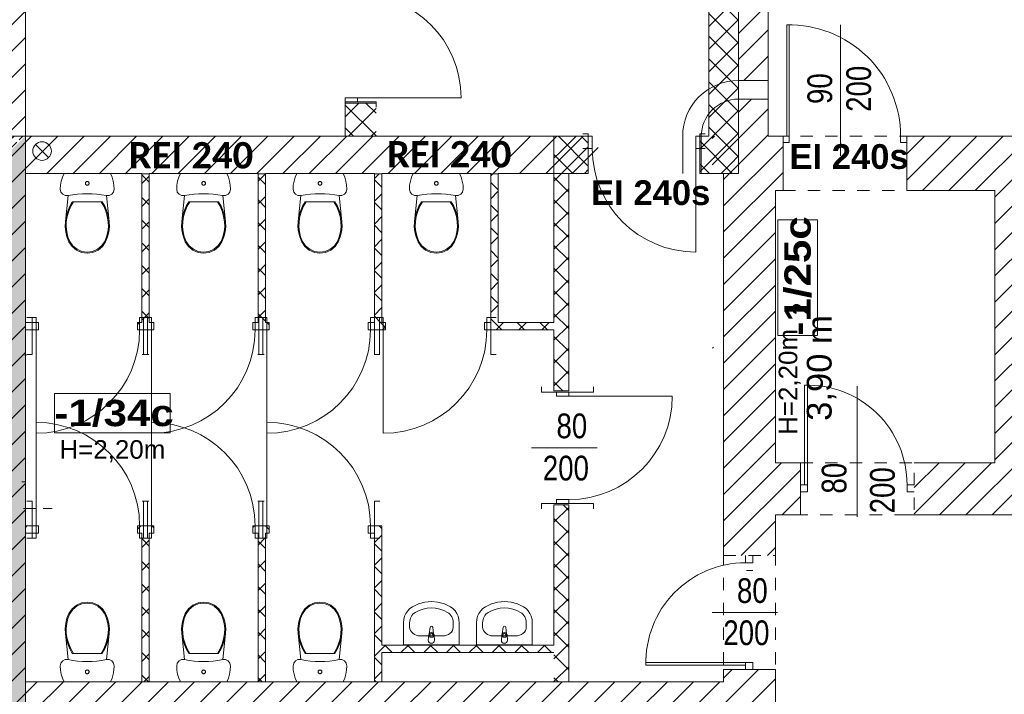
# Model space of a CAD drawing. Header units: millimetres. Extents: x -44596 to 32114, y 34976 to 82978.
# Tile 48 of 63: x 28149 to 28944, y 55369 to 55915. Entities that reach past the tile are written whole.
import ezdxf

# ---------------------------------------------------------------- set-up
doc = ezdxf.new("R2010")
doc.units = ezdxf.units.MM
doc.header["$MEASUREMENT"] = 0
doc.linetypes.add('Dashed-002', pattern=[20, 10, -10])
for name, color, linetype in [('410-Fundamenty', 7, 'Continuous'), ('___WYBURZENIA', 7, 'Continuous'), ('__PROJEKTOWANE', 7, 'Continuous'), ('__PROJEKTOWANE_WYPOSAŻENIE', 7, 'Continuous'), ('MF-NR', 7, 'Continuous'), ('MF_AREA_BLOCK', 7, 'Continuous'), ('MF_KRESKOWANIE', 7, 'Continuous'), ('MF_NR', 7, 'Continuous'), ('MF_OKNA', 7, 'Continuous'), ('MF_przerywana', 7, 'Continuous'), ('MF_SCIANY_DZIAL istniejące', 7, 'Continuous'), ('MF_SCIANY_KONSTR', 7, 'Continuous'), ('MF_SCIANY_KONSTR istn.', 7, 'Continuous'), ('MF_WIDOK', 7, 'Continuous')]:
    doc.layers.add(name, color=color, linetype=linetype)
doc.styles.add('GENERATED_STYLE_2', font='txt')
doc.styles.add('GENERATED_STYLE_5', font='txt')
doc.styles.add('GENERATED_STYLE_6', font='txt')
doc.styles.add('GENERATED_STYLE_8', font='txt')
pattern_1 = [(45, (5608535.791, 4486378.817), (-10.606601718, 10.606601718), [])]
pattern_2 = [(45, (5608535.791, 4486378.817), (-9.192387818, 9.192387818), []), (135, (5608535.791, 4486378.817), (9.192387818, 9.192387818), [])]
pattern_3 = [(45, (5608535.791, 4486378.817), (-7.071067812, 7.071067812), [7.5, -2.5]), (45, (5608535.791, 4486385.888), (-7.071067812, 7.071067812), [7.5, -2.5])]

# ---------------------------------------------------------------- blocks, each defined once
blk = doc.blocks.new('Drzwi metalowe 21_4')
at = {"layer": '__PROJEKTOWANE', "color": 7, "linetype": 'Continuous', "lineweight": 13}
blk.add_line((41.8, 0), (41.8, 83.6), dxfattribs=at)
at = {"layer": '__PROJEKTOWANE', "color": 150, "linetype": 'Continuous', "lineweight": 13}
for p, q in [((-45, 15), (-49.3, 15)), ((-45, 15), (-49.3, 15)), ((-45, 15), (-45, 0)), ((-45, 15), (-45, 0)), ((-45, 15), (-45, 0)), ((45, 15), (45, 0)), ((45, 15), (45, 0)), ((45, 15), (45, 0)), ((45, 15), (49.3, 15)), ((45, 15), (49.3, 15)), ((-45, 0), (-45, -10)), ((-45, 0), (-45, -10)), ((45, 0), (45, -10)), ((45, 0), (45, -10)), ((-45, -10), (-49.3, -10)), ((-45, -10), (-49.3, -10)), ((45, -10), (49.3, -10)), ((45, -10), (49.3, -10))]:
    blk.add_line(p, q, dxfattribs=at)
at = {"layer": '__PROJEKTOWANE', "color": 7, "linetype": 'Continuous', "lineweight": 15}
for p, q in [((-41.8, 0), (-45, 0)), ((-45, 0), (-45, -10)), ((-41.8, -10), (-41.8, 0)), ((45, 0), (41.8, 0)), ((41.8, 0), (41.8, -10)), ((45, -10), (45, 0)), ((-45, -10), (-41.8, -10)), ((41.8, -10), (45, -10))]:
    blk.add_line(p, q, dxfattribs=at)
at = {"layer": '__PROJEKTOWANE', "color": 7, "linetype": 'Continuous', "lineweight": 13}
blk.add_arc((41.8, 0), 83.6, 90, 180, dxfattribs=at)
blk = doc.blocks.new('Drzwi metalowe 21_5')
at = {"layer": '__PROJEKTOWANE', "color": 7, "linetype": 'Continuous', "lineweight": 13}
blk.add_line((41.8, 0), (41.8, 83.6), dxfattribs=at)
at = {"layer": '__PROJEKTOWANE', "color": 150, "linetype": 'Continuous', "lineweight": 13}
for p, q in [((-45, 20), (-49.3, 20)), ((-45, 20), (-49.3, 20)), ((-45, 20), (-45, 0)), ((-45, 20), (-45, 0)), ((-45, 20), (-45, 0)), ((45, 20), (45, 0)), ((45, 20), (45, 0)), ((45, 20), (45, 0)), ((45, 20), (49.3, 20)), ((45, 20), (49.3, 20)), ((-45, 0), (-45, -10)), ((-45, 0), (-45, -10)), ((45, 0), (45, -10)), ((45, 0), (45, -10)), ((-45, -10), (-45, -22)), ((-45, -10), (-45, -22)), ((45, -10), (45, -22)), ((45, -10), (45, -22)), ((-45, -22), (-49.3, -22)), ((-45, -22), (-49.3, -22)), ((45, -22), (49.3, -22)), ((45, -22), (49.3, -22))]:
    blk.add_line(p, q, dxfattribs=at)
at = {"layer": '__PROJEKTOWANE', "color": 7, "linetype": 'Continuous', "lineweight": 15}
for p, q in [((-41.8, 0), (-45, 0)), ((-45, 0), (-45, -10)), ((-41.8, -10), (-41.8, 0)), ((45, 0), (41.8, 0)), ((41.8, 0), (41.8, -10)), ((45, -10), (45, 0)), ((-45, -10), (-41.8, -10)), ((41.8, -10), (45, -10))]:
    blk.add_line(p, q, dxfattribs=at)
at = {"layer": '__PROJEKTOWANE', "color": 7, "linetype": 'Continuous', "lineweight": 13}
blk.add_arc((41.8, 0), 83.6, 90, 180, dxfattribs=at)
blk = doc.blocks.new('Drzwi metalowe 21_6')
at = {"layer": '__PROJEKTOWANE', "color": 7, "linetype": 'Continuous', "lineweight": 13}
blk.add_line((41.8, 0), (41.8, 83.6), dxfattribs=at)
at = {"layer": '__PROJEKTOWANE', "color": 150, "linetype": 'Continuous', "lineweight": 13}
for p, q in [((-45, 0), (-49.3, 0)), ((-45, 0), (-49.3, 0)), ((-45, 0), (-45, -10)), ((-45, 0), (-45, -10)), ((45, 0), (45, -10)), ((45, 0), (45, -10)), ((45, 0), (49.3, 0)), ((45, 0), (49.3, 0)), ((-45, -12), (-49.3, -12)), ((-45, -12), (-49.3, -12)), ((-45, -10), (-45, -12)), ((-45, -10), (-45, -12)), ((45, -10), (45, -12)), ((45, -10), (45, -12)), ((45, -12), (49.3, -12)), ((45, -12), (49.3, -12))]:
    blk.add_line(p, q, dxfattribs=at)
at = {"layer": '__PROJEKTOWANE', "color": 7, "linetype": 'Continuous', "lineweight": 15}
for p, q in [((-41.8, 0), (-45, 0)), ((-45, 0), (-45, -10)), ((-41.8, -10), (-41.8, 0)), ((45, 0), (41.8, 0)), ((41.8, 0), (41.8, -10)), ((45, -10), (45, 0)), ((-45, -10), (-41.8, -10)), ((41.8, -10), (45, -10))]:
    blk.add_line(p, q, dxfattribs=at)
at = {"layer": '__PROJEKTOWANE', "color": 7, "linetype": 'Continuous', "lineweight": 13}
blk.add_arc((41.8, 0), 83.6, 90, 180, dxfattribs=at)
blk = doc.blocks.new('Drzwi metalowe 21_7')
at = {"layer": '__PROJEKTOWANE', "color": 7, "linetype": 'Continuous', "lineweight": 13}
blk.add_line((41.8, 0), (41.8, 83.6), dxfattribs=at)
at = {"layer": '__PROJEKTOWANE', "color": 150, "linetype": 'Continuous', "lineweight": 13}
for p, q in [((-45, 20), (-49.3, 20)), ((-45, 20), (-49.3, 20)), ((-45, 20), (-45, 0)), ((-45, 20), (-45, 0)), ((-45, 20), (-45, 0)), ((45, 20), (45, 0)), ((45, 20), (45, 0)), ((45, 20), (45, 0)), ((45, 20), (49.3, 20)), ((45, 20), (49.3, 20)), ((-45, 0), (-45, -10)), ((-45, 0), (-45, -10)), ((45, 0), (45, -10)), ((45, 0), (45, -10)), ((-45, -10), (-49.3, -10)), ((-45, -10), (-49.3, -10)), ((45, -10), (49.3, -10)), ((45, -10), (49.3, -10))]:
    blk.add_line(p, q, dxfattribs=at)
at = {"layer": '__PROJEKTOWANE', "color": 7, "linetype": 'Continuous', "lineweight": 15}
for p, q in [((-41.8, 0), (-45, 0)), ((-45, 0), (-45, -10)), ((-41.8, -10), (-41.8, 0)), ((45, 0), (41.8, 0)), ((41.8, 0), (41.8, -10)), ((45, -10), (45, 0)), ((-45, -10), (-41.8, -10)), ((41.8, -10), (45, -10))]:
    blk.add_line(p, q, dxfattribs=at)
at = {"layer": '__PROJEKTOWANE', "color": 7, "linetype": 'Continuous', "lineweight": 13}
blk.add_arc((41.8, 0), 83.6, 90, 180, dxfattribs=at)
blk = doc.blocks.new('Umywalka 21')
at = {"layer": '__PROJEKTOWANE', "color": 5, "linetype": 'Continuous', "lineweight": 13}
for p, q in [((-22.5, 0), (-22.5, -17.82)), ((22.5, 0), (-22.5, 0)), ((22.5, -17.82), (22.5, 0)), ((8.91, -7.18), (-8.91, -7.18)), ((-2.5, -3.68), (-2.1, -7.88)), ((-1.36, -7.66), (-1.36, -6.17)), ((-1.36, -6.17), (1.36, -6.17)), ((1.36, -6.17), (1.36, -7.66)), ((2.1, -7.88), (2.5, -3.68)), ((-17.61, -14.25), (-17.61, -17.82)), ((-1.77, -8.83), (-1.11, -14.12)), ((1.11, -14.12), (1.77, -8.83)), ((17.61, -14.25), (17.61, -17.82)), ((-22.5, -17.82), (-22.28, -20.44)), ((-22.28, -20.44), (-21.64, -22.98)), ((-21.64, -22.98), (-20.59, -25.35)), ((20.59, -25.35), (21.64, -22.98)), ((21.64, -22.98), (22.28, -20.44)), ((22.28, -20.44), (22.5, -17.82)), ((-20.59, -25.35), (-19.16, -27.49)), ((-19.16, -27.49), (-17.41, -29.31)), ((-17.41, -29.31), (-15.39, -30.77)), ((-15.39, -30.77), (-10.5, -33.1)), ((10.5, -33.1), (15.39, -30.77)), ((15.39, -30.77), (17.41, -29.31)), ((17.41, -29.31), (19.16, -27.49)), ((19.16, -27.49), (20.59, -25.35)), ((-10.5, -33.1), (-5.32, -34.52)), ((-5.32, -34.52), (0, -35)), ((0, -35), (5.32, -34.52)), ((5.32, -34.52), (10.5, -33.1))]:
    blk.add_line(p, q, dxfattribs=at)
for centre, radius, start, end in [((0, -3.68), 2.5, 0, 180), ((0, -7.69), 2.11, 185.16961, 212.77103), ((0, -7.66), 1.36, 180, 0), ((0, -7.69), 2.11, 327.22897, 354.83039), ((0, -7.69), 2.11, 212.77103, 327.22897), ((0, -13.98), 1.12, 187.13892, 352.86108)]:
    blk.add_arc(centre, radius, start, end, dxfattribs=at)
for centre, major_axis, ratio, start_param, end_param in [((-8.9, -14.25), (8.7, 0), 0.81267, 1.570796, 3.141593), ((8.9, -14.25), (8.7, 0), 0.81267, 0, 1.570796), ((-8.91, -17.82), (0, 9.43), 0.92236, 1.570796, 2.644618), ((8.91, -17.82), (0, 9.43), 0.92236, 3.638567, 4.712389), ((0, 0), (0, 29.7), 0.92236, 2.644618, 3.638567)]:
    blk.add_ellipse(centre, major_axis=major_axis, ratio=ratio, start_param=start_param, end_param=end_param, dxfattribs=at)
blk = doc.blocks.new('WC 1 LT 65')
at = {"layer": '__PROJEKTOWANE', "color": 5, "linetype": 'Continuous', "lineweight": 13}
for p, q in [((-18.68, 64.5), (-20.01, 61.45)), ((18.68, 64.5), (-18.68, 64.5)), ((20.01, 61.45), (18.68, 64.5)), ((-20.97, 58.26), (-21.55, 54.98)), ((-20.01, 61.45), (-20.97, 58.26)), ((-1.48, 56.66), (-1.5, 56.4)), ((-1.5, 56.4), (-1.48, 56.14)), ((-1.41, 56.91), (-1.48, 56.66)), ((-1.48, 56.14), (-1.41, 55.89)), ((-1.3, 57.15), (-1.41, 56.91)), ((-1.41, 55.89), (-1.3, 55.65)), ((-1.15, 57.36), (-1.3, 57.15)), ((-0.96, 57.55), (-1.15, 57.36)), ((-0.75, 57.7), (-0.96, 57.55)), ((-0.51, 57.81), (-0.75, 57.7)), ((-0.26, 57.88), (-0.51, 57.81)), ((0, 57.9), (-0.26, 57.88)), ((0.26, 57.88), (0, 57.9)), ((0.51, 57.81), (0.26, 57.88)), ((0.75, 57.7), (0.51, 57.81)), ((0.96, 57.55), (0.75, 57.7)), ((1.15, 57.36), (0.96, 57.55)), ((1.3, 57.15), (1.15, 57.36)), ((1.41, 56.91), (1.3, 57.15)), ((1.3, 55.65), (1.41, 55.89)), ((1.48, 56.66), (1.41, 56.91)), ((1.41, 55.89), (1.48, 56.14)), ((1.5, 56.4), (1.48, 56.66)), ((1.48, 56.14), (1.5, 56.4)), ((20.97, 58.26), (20.01, 61.45)), ((21.55, 54.98), (20.97, 58.26)), ((-21.55, 54.98), (-21.75, 51.65)), ((-21.75, 51.65), (-21.24, 49.4)), ((-21.24, 49.4), (-19.82, 47.58)), ((-7.76, 47.66), (-3.89, 47.96)), ((-3.89, 47.96), (0, 48.05)), ((-1.3, 55.65), (-1.15, 55.44)), ((-1.15, 55.44), (-0.96, 55.25)), ((-0.96, 55.25), (-0.75, 55.1)), ((-0.75, 55.1), (-0.51, 54.99)), ((-0.51, 54.99), (-0.26, 54.92)), ((-0.26, 54.92), (0, 54.9)), ((0, 54.9), (0.26, 54.92)), ((0, 48.05), (3.89, 47.96)), ((0.26, 54.92), (0.51, 54.99)), ((0.51, 54.99), (0.75, 55.1)), ((0.75, 55.1), (0.96, 55.25)), ((0.96, 55.25), (1.15, 55.44)), ((1.15, 55.44), (1.3, 55.65)), ((3.89, 47.96), (7.76, 47.66)), ((19.82, 47.58), (21.24, 49.4)), ((21.24, 49.4), (21.75, 51.65)), ((21.75, 51.65), (21.55, 54.98)), ((-19.82, 47.58), (-17.76, 46.55)), ((-17.76, 46.55), (-15.45, 46.5)), ((-15.45, 46.5), (-17.7, 25.5)), ((-15.45, 46.5), (-11.62, 47.18)), ((-12.07, 41.6), (-14.16, 37.85)), ((-11.12, 41.6), (-13.28, 37.84)), ((12.07, 41.6), (-12.07, 41.6)), ((-11.62, 47.18), (-7.76, 47.66)), ((7.76, 47.66), (11.62, 47.18)), ((13.28, 37.84), (11.12, 41.6)), ((11.62, 47.18), (15.45, 46.5)), ((14.16, 37.85), (12.07, 41.6)), ((15.45, 46.5), (17.76, 46.55)), ((17.7, 25.5), (15.45, 46.5)), ((17.76, 46.55), (19.82, 47.58)), ((-15.81, 33.88), (-17, 29.74)), ((-14.98, 33.85), (-16.19, 29.69)), ((-14.16, 37.85), (-15.81, 33.88)), ((-13.28, 37.84), (-14.98, 33.85)), ((14.98, 33.85), (13.28, 37.84)), ((15.81, 33.88), (14.16, 37.85)), ((16.19, 29.69), (14.98, 33.85)), ((17, 29.74), (15.81, 33.88)), ((-17.7, 25.5), (-17.85, 21.3)), ((-17, 29.74), (-17.7, 25.5)), ((-16.91, 25.42), (-17.06, 21.33)), ((-16.19, 29.69), (-16.91, 25.42)), ((16.91, 25.42), (16.19, 29.69)), ((17.06, 21.33), (16.91, 25.42)), ((17.7, 25.5), (17, 29.74)), ((17.85, 21.3), (17.7, 25.5)), ((-17.85, 21.3), (-17.41, 17.13)), ((-17.41, 17.13), (-16.38, 13.06)), ((-17.06, 21.33), (-16.62, 17.27)), ((-16.62, 17.27), (-15.62, 13.3)), ((15.62, 13.3), (16.62, 17.27)), ((16.38, 13.06), (17.41, 17.13)), ((16.62, 17.27), (17.06, 21.33)), ((17.41, 17.13), (17.85, 21.3)), ((-16.38, 13.06), (-14.78, 9.17)), ((-15.62, 13.3), (-14.07, 9.52)), ((-14.78, 9.17), (-12.21, 5.4)), ((-14.07, 9.52), (-11.62, 5.93)), ((11.62, 5.93), (14.07, 9.52)), ((12.21, 5.4), (14.78, 9.17)), ((14.07, 9.52), (15.62, 13.3)), ((14.78, 9.17), (16.38, 13.06)), ((-12.21, 5.4), (-8.7, 2.48)), ((-11.62, 5.93), (-8.28, 3.15)), ((-8.7, 2.48), (-4.52, 0.63)), ((-8.28, 3.15), (-4.3, 1.4)), ((-4.52, 0.63), (0, 0)), ((-4.3, 1.4), (0, 0.8)), ((0, 0.8), (4.3, 1.4)), ((0, 0), (4.52, 0.63)), ((4.3, 1.4), (8.28, 3.15)), ((4.52, 0.63), (8.7, 2.48)), ((8.28, 3.15), (11.62, 5.93)), ((8.7, 2.48), (12.21, 5.4))]:
    blk.add_line(p, q, dxfattribs=at)

msp = doc.modelspace()

# ---------------------------------------------------------------- hatches: boundary and pattern name
at = {"layer": '410-Fundamenty', "linetype": 'Continuous', "lineweight": 0}
h = msp.add_hatch(dxfattribs=at)
h.set_pattern_fill('beton', color=251, style=0, pattern_type=2)
h.set_pattern_definition(pattern_3)
h.paths.add_polyline_path([(28067.19, 55820.49), (28067.19, 55795.49), (28128.19, 55795.49), (28153.19, 55820.49)])
h = msp.add_hatch(dxfattribs=at)
h.set_pattern_fill('beton', color=251, style=0, pattern_type=2)
h.set_pattern_definition(pattern_3)
h.paths.add_polyline_path([(28128.19, 55795.49), (28128.19, 54920.49), (28153.19, 54945.49), (28153.19, 55820.49)])
at = {"layer": '__PROJEKTOWANE', "linetype": 'Continuous', "lineweight": 0}
h = msp.add_hatch(dxfattribs=at)
h.set_pattern_fill('Concrete_Block', color=251, style=0, pattern_type=2)
h.set_pattern_definition(pattern_2)
h.paths.add_polyline_path([(28705.19, 56248.49), (28705.19, 55820.49), (28729.19, 55790.49), (28729.19, 56248.49)])
h = msp.add_hatch(dxfattribs=at)
h.set_pattern_fill('Concrete_Block', color=251, style=0, pattern_type=2)
h.set_pattern_definition(pattern_2)
h.paths.add_polyline_path([(28411.51, 55820.49), (28436.51, 55820.49), (28436.51, 55847.32), (28411.51, 55847.32)])
h = msp.add_hatch(dxfattribs=at)
h.set_pattern_fill('Concrete_Block', color=251, style=0, pattern_type=2)
h.set_pattern_definition(pattern_2)
h.paths.add_polyline_path([(28580.19, 55820.49), (28580.19, 55614.6), (28592.19, 55614.6), (28592.19, 55790.49)])
h = msp.add_hatch(dxfattribs=at)
h.set_pattern_fill('Concrete_Block', color=251, style=0, pattern_type=2)
h.set_pattern_definition(pattern_2)
h.paths.add_polyline_path([(28580.19, 55820.49), (28592.19, 55790.49), (28607.92, 55790.49), (28607.92, 55820.49)])
h = msp.add_hatch(dxfattribs=at)
h.set_pattern_fill('Concrete_Block', color=251, style=0, pattern_type=2)
h.set_pattern_definition(pattern_2)
h.paths.add_polyline_path([(28697.92, 55820.49), (28697.92, 55790.49), (28729.19, 55790.49), (28705.19, 55820.49)])
h = msp.add_hatch(dxfattribs=at)
h.set_pattern_fill('Concrete_Block', color=251, style=0, pattern_type=2)
h.set_pattern_definition(pattern_2)
h.paths.add_polyline_path([(28253.19, 55669.99), (28253.19, 55790.1), (28247.19, 55790.1), (28247.19, 55669.99)])
h = msp.add_hatch(dxfattribs=at)
h.set_pattern_fill('Concrete_Block', color=251, style=0, pattern_type=2)
h.set_pattern_definition(pattern_2)
h.paths.add_polyline_path([(28347.18, 55669.99), (28347.18, 55790.1), (28341.18, 55790.1), (28341.18, 55669.99)])
h = msp.add_hatch(dxfattribs=at)
h.set_pattern_fill('Concrete_Block', color=251, style=0, pattern_type=2)
h.set_pattern_definition(pattern_2)
h.paths.add_polyline_path([(28441.18, 55669.99), (28441.18, 55790.1), (28435.18, 55790.1), (28435.18, 55669.99)])
h = msp.add_hatch(dxfattribs=at)
h.set_pattern_fill('Concrete_Block', color=251, style=0, pattern_type=2)
h.set_pattern_definition(pattern_2)
h.paths.add_polyline_path([(28535.18, 55669.99), (28535.18, 55790.1), (28529.18, 55790.1), (28529.18, 55669.99)])
h = msp.add_hatch(dxfattribs=at)
h.set_pattern_fill('Concrete_Block', color=251, style=0, pattern_type=2)
h.set_pattern_definition(pattern_2)
h.paths.add_polyline_path([(28153.19, 55663.99), (28163.69, 55663.99), (28163.69, 55669.99), (28153.19, 55669.99)])
h = msp.add_hatch(dxfattribs=at)
h.set_pattern_fill('Concrete_Block', color=251, style=0, pattern_type=2)
h.set_pattern_definition(pattern_2)
h.paths.add_polyline_path([(28243.69, 55663.99), (28256.92, 55663.99), (28256.92, 55669.99), (28243.69, 55669.99)])
h = msp.add_hatch(dxfattribs=at)
h.set_pattern_fill('Concrete_Block', color=251, style=0, pattern_type=2)
h.set_pattern_definition(pattern_2)
h.paths.add_polyline_path([(28336.92, 55663.99), (28350.15, 55663.99), (28350.15, 55669.99), (28336.92, 55669.99)])
h = msp.add_hatch(dxfattribs=at)
h.set_pattern_fill('Concrete_Block', color=251, style=0, pattern_type=2)
h.set_pattern_definition(pattern_2)
h.paths.add_polyline_path([(28430.15, 55663.99), (28444.13, 55663.99), (28444.13, 55669.99), (28430.15, 55669.99)])
h = msp.add_hatch(dxfattribs=at)
h.set_pattern_fill('Concrete_Block', color=251, style=0, pattern_type=2)
h.set_pattern_definition(pattern_2)
h.paths.add_polyline_path([(28524.13, 55663.99), (28580.19, 55663.99), (28580.19, 55669.99), (28524.13, 55669.99)])
h = msp.add_hatch(dxfattribs=at)
h.set_pattern_fill('Concrete_Block', color=251, style=0, pattern_type=2)
h.set_pattern_definition(pattern_2)
h.paths.add_polyline_path([(28580.19, 55379.49), (28592.19, 55379.49), (28592.19, 55522.6), (28580.19, 55522.6)])
h = msp.add_hatch(dxfattribs=at)
h.set_pattern_fill('Concrete_Block', color=251, style=0, pattern_type=2)
h.set_pattern_definition(pattern_2)
h.paths.add_polyline_path([(28153.19, 55499.6), (28163.69, 55499.6), (28163.69, 55505.6), (28153.19, 55505.6)])
h = msp.add_hatch(dxfattribs=at)
h.set_pattern_fill('Concrete_Block', color=251, style=0, pattern_type=2)
h.set_pattern_definition(pattern_2)
h.paths.add_polyline_path([(28256.92, 55505.6), (28243.69, 55505.6), (28243.69, 55499.6), (28256.92, 55499.6)])
h = msp.add_hatch(dxfattribs=at)
h.set_pattern_fill('Concrete_Block', color=251, style=0, pattern_type=2)
h.set_pattern_definition(pattern_2)
h.paths.add_polyline_path([(28247.19, 55499.6), (28247.19, 55379.49), (28253.19, 55379.49), (28253.19, 55499.6)])
h = msp.add_hatch(dxfattribs=at)
h.set_pattern_fill('Concrete_Block', color=251, style=0, pattern_type=2)
h.set_pattern_definition(pattern_2)
h.paths.add_polyline_path([(28350.15, 55505.6), (28336.92, 55505.6), (28336.92, 55499.6), (28350.15, 55499.6)])
h = msp.add_hatch(dxfattribs=at)
h.set_pattern_fill('Concrete_Block', color=251, style=0, pattern_type=2)
h.set_pattern_definition(pattern_2)
h.paths.add_polyline_path([(28341.18, 55499.6), (28341.18, 55379.49), (28347.18, 55379.49), (28347.18, 55499.6)])
h = msp.add_hatch(dxfattribs=at)
h.set_pattern_fill('Concrete_Block', color=251, style=0, pattern_type=2)
h.set_pattern_definition(pattern_2)
h.paths.add_polyline_path([(28441.18, 55505.6), (28430.15, 55505.6), (28430.15, 55499.6), (28435.18, 55499.6)])
h = msp.add_hatch(dxfattribs=at)
h.set_pattern_fill('Concrete_Block', color=251, style=0, pattern_type=2)
h.set_pattern_definition(pattern_2)
h.paths.add_polyline_path([(28435.18, 55499.6), (28435.18, 55379.49), (28441.18, 55379.49), (28441.18, 55505.6)])
h = msp.add_hatch(dxfattribs=at)
h.set_pattern_fill('Concrete_Block', color=251, style=0, pattern_type=2)
h.set_pattern_definition(pattern_2)
h.paths.add_polyline_path([(28580.19, 55409.26), (28441.18, 55409.26), (28441.18, 55403.26), (28580.19, 55403.26)])
at = {"layer": 'MF_KRESKOWANIE', "linetype": 'Continuous', "lineweight": 13}
h = msp.add_hatch(dxfattribs=at)
h.set_pattern_fill('bloczki_ceramiczne', color=251, style=0, pattern_type=2)
h.set_pattern_definition(pattern_1)
h.paths.add_polyline_path([(28129.19, 55782.49), (28153.19, 55820.49), (28153.19, 56099.49), (28153.19, 56123.49), (28153.19, 56420.49), (28129.19, 56420.49)])
h = msp.add_hatch(dxfattribs=at)
h.set_pattern_fill('bloczki_ceramiczne', color=251, style=0, pattern_type=2)
h.set_pattern_definition(pattern_1)
h.paths.add_polyline_path([(28717.19, 55649.99), (28708.17, 55649.99), (28708.17, 55643.99), (28717.19, 55643.99), (28717.19, 55481.49), (28759.19, 55481.49), (28759.19, 55514.49), (28779.19, 55514.65), (28779.19, 55556.49), (28759.19, 55556.49), (28759.19, 55776.49), (28765.19, 55776.49), (28765.19, 55820.49), (28753.19, 55820.49), (28753.19, 55850.49), (28729.19, 55850.49), (28729.19, 55820.49), (28707.92, 55820.49), (28707.92, 55790.49), (28717.19, 55790.49)])
h = msp.add_hatch(dxfattribs=at)
h.set_pattern_fill('bloczki_ceramiczne', color=251, style=0, pattern_type=2)
h.set_pattern_definition(pattern_1)
h.paths.add_polyline_path([(28115.19, 54907.49), (28415.19, 54907.49), (28415.19, 54896.49), (28415.19, 54735.49), (28415.19, 54106.49), (28483.19, 54106.49), (28791.19, 54106.49), (28791.19, 53966.49), (28833.19, 53966.49), (29119.88, 53966.49), (29119.88, 53894.49), (29119.88, 53558.49), (29284.88, 53558.49), (29284.88, 53894.49), (29284.88, 53966.49), (29284.88, 54106.49), (29660.19, 54106.49), (29660.19, 54607.49), (29960.19, 54607.49), (29960.19, 54660.49), (29960.19, 55820.49), (29641.19, 55820.49), (28865.19, 55820.49), (28865.19, 55776.49), (28936.19, 55776.49), (28936.19, 55556.49), (28869.19, 55556.49), (28871.19, 55556.49), (28871.19, 55514.49), (29079.19, 55514.49), (29079.19, 55556.49), (28978.19, 55556.49), (28978.19, 55776.49), (29316.19, 55776.49), (29316.19, 55556.49), (29171.19, 55556.49), (29171.19, 55514.49), (29358.19, 55514.49), (29358.19, 55776.49), (29622.19, 55776.49), (29922.19, 55776.49), (29922.19, 55234.49), (29622.19, 55234.49), (29358.19, 55234.49), (29358.19, 55422.49), (29316.19, 55422.49), (29316.19, 55393.49), (29316.19, 55026.49), (29358.19, 55026.49), (29358.19, 55192.49), (29922.19, 55192.49), (29922.19, 54645.49), (29658.19, 54645.49), (29658.19, 54735.49), (29658.19, 54747.49), (29358.19, 54747.49), (29358.19, 54934.49), (29316.19, 54934.49), (29316.19, 54747.49), (29316.19, 54705.49), (29622.19, 54705.49), (29622.19, 54144.49), (29220.19, 54144.49), (29220.19, 54705.49), (29224.19, 54705.49), (29224.19, 54747.49), (29126.19, 54747.49), (29126.19, 54705.49), (29178.19, 54705.49), (29178.19, 54290.49), (29153.19, 54290.49), (29168.19, 54248.49), (29178.19, 54248.49), (29178.19, 54144.49), (28998.19, 54144.49), (28998.19, 54147.49), (28956.19, 54147.49), (28956.19, 54144.49), (28943.19, 54144.49), (28943.19, 54106.49), (29246.88, 54106.49), (29246.88, 54008.49), (29246.88, 53894.49), (29246.53, 53894.49), (29246.53, 53600.49), (29161.88, 53600.49), (29161.88, 53894.49), (29161.88, 53983.49), (29136.88, 54008.49), (28833.19, 54008.49), (28833.19, 54106.49), (28883.19, 54106.49), (28883.19, 54144.49), (28833.19, 54144.49), (28833.19, 54159.49), (28791.19, 54159.49), (28791.19, 54144.49), (28453.19, 54144.49), (28453.19, 54705.49), (28593.19, 54705.49), (28593.19, 54747.49), (28453.19, 54747.49), (28453.19, 54907.49), (28717.19, 54907.49), (28717.19, 54871.49), (28759.19, 54871.49), (28759.19, 55099.49), (28717.19, 55099.49), (28717.19, 54945.49), (28463.19, 54945.49), (28153.19, 54945.49), (28153.19, 55790.1), (28615.74, 55790.44), (28615.87, 55820.49), (28153.19, 55820.49), (28129.19, 55782.49), (28115.19, 55782.49), (28115.19, 54945.49)])
h = msp.add_hatch(dxfattribs=at)
h.set_pattern_fill('bloczki_ceramiczne', color=251, style=0, pattern_type=2)
h.set_pattern_definition(pattern_1)
h.paths.add_polyline_path([(28153.19, 55355.49), (28717.19, 55355.49), (28717.19, 55191.49), (28759.19, 55191.49), (28759.19, 55389.49), (28717.19, 55389.49), (28717.19, 55379.49), (28441.19, 55379.49), (28435.17, 55379.49), (28347.18, 55379.49), (28341.18, 55379.49), (28253.19, 55379.49), (28247.19, 55379.49), (28153.19, 55379.49)])
at = {"layer": 'MF_SCIANY_KONSTR istn.', "linetype": 'Continuous', "lineweight": 13}
h = msp.add_hatch(dxfattribs=at)
h.set_pattern_fill('bloczki_ceramiczne', color=251, style=0, pattern_type=2)
h.set_pattern_definition(pattern_1)
h.paths.add_polyline_path([(28729.19, 56099.49), (28729.19, 55865.49), (28753.19, 55865.49), (28753.19, 56099.54), (28729.19, 56099.53)])

# ---------------------------------------------------------------- linework, layer by layer
at = {"layer": '410-Fundamenty', "color": 251, "linetype": 'Continuous', "lineweight": 13, "flags": 128}
for points in [[(28153.19, 55820.49), (28067.19, 55820.49)], [(28153.19, 54945.49), (28153.19, 55820.49)]]:
    msp.add_lwpolyline(points, dxfattribs=at)
at = {"layer": '___WYBURZENIA', "color": 251, "linetype": 'Continuous', "lineweight": 13}
msp.add_line((28494.19, 55820.49), (28379.19, 55820.49), dxfattribs=at)
at = {"layer": '___WYBURZENIA', "color": 251, "linetype": 'Continuous', "lineweight": 35}
for p, q in [((28672.44, 55730.19), (28672.49, 55730.19)), ((28153.19, 55643.99), (28153.19, 55643.1)), ((28153.19, 55643.99), (28153.19, 55643.1))]:
    msp.add_line(p, q, dxfattribs=at)
at = {"layer": '__PROJEKTOWANE', "color": 251, "linetype": 'Continuous', "lineweight": 13}
for p, q in [((28411.51, 55847.32), (28411.51, 55843.02)), ((28421.51, 55847.32), (28411.51, 55847.32)), ((28436.51, 55847.32), (28421.51, 55847.32)), ((28436.51, 55847.32), (28421.51, 55847.32)), ((28607.92, 55820.49), (28603.62, 55820.49)), ((28607.92, 55810.49), (28607.92, 55820.49)), ((28697.92, 55820.49), (28702.22, 55820.49)), ((28697.92, 55810.49), (28697.92, 55820.49)), ((28607.92, 55790.49), (28607.92, 55810.49)), ((28607.92, 55790.49), (28607.92, 55810.49)), ((28697.92, 55790.49), (28697.92, 55810.49)), ((28697.92, 55790.49), (28697.92, 55810.49)), ((28607.92, 55790.49), (28603.62, 55790.49)), ((28697.92, 55790.49), (28702.22, 55790.49)), ((28163.69, 55669.99), (28160.69, 55669.99)), ((28163.69, 55663.99), (28163.69, 55669.99)), ((28243.69, 55669.99), (28246.69, 55669.99)), ((28243.69, 55663.99), (28243.69, 55669.99)), ((28256.92, 55669.99), (28253.92, 55669.99)), ((28256.92, 55663.99), (28256.92, 55669.99)), ((28336.92, 55669.99), (28339.92, 55669.99)), ((28336.92, 55663.99), (28336.92, 55669.99)), ((28350.15, 55669.99), (28347.15, 55669.99)), ((28350.15, 55663.99), (28350.15, 55669.99)), ((28430.15, 55669.99), (28433.15, 55669.99)), ((28430.15, 55663.99), (28430.15, 55669.99)), ((28444.13, 55669.99), (28441.13, 55669.99)), ((28444.13, 55663.99), (28444.13, 55669.99)), ((28524.13, 55669.99), (28527.13, 55669.99)), ((28524.13, 55663.99), (28524.13, 55669.99)), ((28163.69, 55663.99), (28160.69, 55663.99)), ((28243.69, 55663.99), (28246.69, 55663.99)), ((28256.92, 55663.99), (28253.92, 55663.99)), ((28336.92, 55663.99), (28339.92, 55663.99)), ((28350.15, 55663.99), (28347.15, 55663.99)), ((28430.15, 55663.99), (28433.15, 55663.99)), ((28444.13, 55663.99), (28441.13, 55663.99)), ((28524.13, 55663.99), (28527.13, 55663.99)), ((28580.19, 55614.6), (28580.19, 55618.9)), ((28592.19, 55614.6), (28592.19, 55618.9)), ((28582.19, 55614.6), (28580.19, 55614.6)), ((28592.19, 55614.6), (28582.19, 55614.6)), ((28580.19, 55522.6), (28580.19, 55518.3)), ((28582.19, 55522.6), (28580.19, 55522.6)), ((28592.19, 55522.6), (28582.19, 55522.6)), ((28592.19, 55522.6), (28592.19, 55518.3)), ((28163.69, 55505.6), (28160.69, 55505.6)), ((28163.69, 55499.6), (28160.69, 55499.6)), ((28163.69, 55505.6), (28163.69, 55499.6)), ((28243.69, 55505.6), (28246.69, 55505.6)), ((28243.69, 55505.6), (28243.69, 55499.6)), ((28243.69, 55499.6), (28246.69, 55499.6)), ((28256.92, 55505.6), (28253.92, 55505.6)), ((28256.92, 55499.6), (28253.92, 55499.6)), ((28256.92, 55505.6), (28256.92, 55499.6)), ((28336.92, 55505.6), (28339.92, 55505.6)), ((28336.92, 55505.6), (28336.92, 55499.6)), ((28336.92, 55499.6), (28339.92, 55499.6)), ((28350.15, 55505.6), (28347.15, 55505.6)), ((28350.15, 55499.6), (28347.15, 55499.6)), ((28350.15, 55505.6), (28350.15, 55499.6)), ((28430.15, 55505.6), (28433.15, 55505.6)), ((28430.15, 55505.6), (28430.15, 55499.6)), ((28430.15, 55499.6), (28433.15, 55499.6))]:
    msp.add_line(p, q, dxfattribs=at)
at = {"layer": '__PROJEKTOWANE', "color": 251, "linetype": 'Continuous', "lineweight": 13, "flags": 128}
for points in [[(28705.19, 56248.49), (28705.19, 55820.49)], [(28729.19, 55790.49), (28729.19, 56248.49)], [(28411.51, 55847.32), (28411.51, 55820.49)], [(28411.51, 55820.49), (28436.51, 55820.49)], [(28580.19, 55820.49), (28580.19, 55669.99)], [(28607.92, 55820.49), (28580.19, 55820.49)], [(28705.19, 55820.49), (28697.92, 55820.49)], [(28253.19, 55790.1), (28247.19, 55790.1)], [(28247.19, 55790.1), (28247.19, 55669.99)], [(28253.19, 55669.99), (28253.19, 55790.1)], [(28347.18, 55790.1), (28341.18, 55790.1)], [(28341.18, 55790.1), (28341.18, 55669.99)], [(28347.18, 55669.99), (28347.18, 55790.1)], [(28441.18, 55790.1), (28435.18, 55790.1)], [(28435.18, 55790.1), (28435.18, 55669.99)], [(28441.18, 55669.99), (28441.18, 55790.1)], [(28535.18, 55790.1), (28529.18, 55790.1)], [(28529.18, 55790.1), (28529.18, 55669.99)], [(28535.18, 55669.99), (28535.18, 55790.1)], [(28592.19, 55614.6), (28592.19, 55790.49)], [(28592.19, 55790.49), (28607.92, 55790.49)], [(28697.92, 55790.49), (28729.19, 55790.49)], [(28163.69, 55669.99), (28153.19, 55669.99)], [(28153.19, 55669.99), (28153.19, 55663.99)], [(28247.19, 55669.99), (28243.69, 55669.99)], [(28256.92, 55669.99), (28253.19, 55669.99)], [(28341.18, 55669.99), (28336.92, 55669.99)], [(28350.15, 55669.99), (28347.18, 55669.99)], [(28435.18, 55669.99), (28430.15, 55669.99)], [(28444.13, 55669.99), (28441.18, 55669.99)], [(28529.18, 55669.99), (28524.13, 55669.99)], [(28580.19, 55669.99), (28535.18, 55669.99)], [(28153.19, 55663.99), (28163.69, 55663.99)], [(28243.69, 55663.99), (28256.92, 55663.99)], [(28336.92, 55663.99), (28350.15, 55663.99)], [(28430.15, 55663.99), (28444.13, 55663.99)], [(28524.13, 55663.99), (28580.19, 55663.99)], [(28580.19, 55663.99), (28580.19, 55614.6)], [(28580.19, 55522.6), (28580.19, 55409.26)], [(28592.19, 55379.49), (28592.19, 55522.6)], [(28163.69, 55505.6), (28153.19, 55505.6)], [(28153.19, 55505.6), (28153.19, 55499.6)], [(28153.19, 55499.6), (28163.69, 55499.6)], [(28256.92, 55505.6), (28243.69, 55505.6)], [(28243.69, 55499.6), (28247.19, 55499.6)], [(28247.19, 55499.6), (28247.19, 55379.49)], [(28253.19, 55499.6), (28256.92, 55499.6)], [(28253.19, 55379.49), (28253.19, 55499.6)], [(28350.15, 55505.6), (28336.92, 55505.6)], [(28336.92, 55499.6), (28341.18, 55499.6)], [(28341.18, 55499.6), (28341.18, 55379.49)], [(28347.18, 55499.6), (28350.15, 55499.6)], [(28347.18, 55379.49), (28347.18, 55499.6)], [(28441.18, 55505.6), (28430.15, 55505.6)], [(28430.15, 55499.6), (28435.18, 55499.6)], [(28435.18, 55499.6), (28435.18, 55379.49)], [(28441.18, 55409.26), (28441.18, 55505.6)], [(28580.19, 55409.26), (28441.18, 55409.26)], [(28441.18, 55379.49), (28441.18, 55403.26)], [(28441.18, 55403.26), (28580.19, 55403.26)], [(28247.19, 55379.49), (28253.19, 55379.49)], [(28341.18, 55379.49), (28347.18, 55379.49)], [(28435.18, 55379.49), (28441.18, 55379.49)]]:
    msp.add_lwpolyline(points, dxfattribs=at)
at = {"layer": '__PROJEKTOWANE_WYPOSAŻENIE', "color": 251, "linetype": 'Dashed-002', "lineweight": 13, "flags": 128}
for points in [[(28070.46, 55541.17), (28153.19, 55541.17)], [(28092.09, 55519.54), (28174.83, 55519.54), (28151.68, 55519.54)]]:
    msp.add_lwpolyline(points, dxfattribs=at)
at = {"layer": 'MF-NR', "color": 251, "linetype": 'Continuous', "lineweight": 13}
for p, q in [((28761.09, 55659.48), (28761.09, 55752.81)), ((28761.09, 55752.81), (28792.98, 55752.81)), ((28792.98, 55659.48), (28761.09, 55659.48)), ((28176.76, 55580.78), (28176.76, 55612.67))]:
    msp.add_line(p, q, dxfattribs=at)
at = {"layer": 'MF-NR', "color": 251, "linetype": 'Continuous', "lineweight": 13, "flags": 128}
for points in [[(28792.98, 55752.81), (28792.98, 55659.48)], [(28270.1, 55580.78), (28176.76, 55580.78)]]:
    msp.add_lwpolyline(points, dxfattribs=at)
at = {"layer": 'MF_AREA_BLOCK', "color": 251, "linetype": 'Continuous', "lineweight": 13}
for p, q in [((28753.19, 55865.49), (28729.19, 55865.49)), ((28753.19, 55850.49), (28729.19, 55850.49)), ((28684.19, 55820.49), (28684.19, 55790.49)), ((28699.19, 55820.49), (28699.19, 55790.49)), ((28161.39, 55813.8), (28172, 55803.19))]:
    msp.add_line(p, q, dxfattribs=at)
msp.add_circle((28166.69, 55808.49), 7.5, dxfattribs=at)
for centre, radius, start, end in [((28729.01, 55820.68), 44.82, 89.76305, 180.23695), ((28729.19, 55820.49), 30, 90, 180)]:
    msp.add_arc(centre, radius, start, end, dxfattribs=at)
at = {"layer": 'MF_OKNA', "color": 251, "linetype": 'Continuous', "lineweight": 13}
for p, q in [((28768.19, 55820.49), (28768.19, 55910.49)), ((28770.19, 55820.49), (28770.19, 55910.49)), ((28811.72, 55804.69), (28811.72, 55910.49)), ((28765.19, 55820.49), (28765.19, 55815.49)), ((28770.19, 55820.49), (28765.19, 55820.49)), ((28770.19, 55815.49), (28770.19, 55820.49)), ((28860.19, 55815.49), (28860.19, 55820.49)), ((28860.19, 55820.49), (28865.19, 55820.49)), ((28865.19, 55820.49), (28865.19, 55815.49)), ((28765.19, 55815.49), (28770.19, 55815.49)), ((28865.19, 55815.49), (28860.19, 55815.49)), ((28765.19, 55806.74), (28765.19, 55804.24)), ((28782.64, 55538.82), (28782.64, 55619.29)), ((28784.94, 55538.82), (28784.94, 55619.32)), ((28825.19, 55512.74), (28825.19, 55618.54)), ((28562.08, 55568.6), (28614.98, 55568.6)), ((28779.19, 55538.82), (28784.94, 55538.82)), ((28784.94, 55538.82), (28784.94, 55533.07)), ((28871.19, 55538.82), (28865.44, 55538.82)), ((28865.44, 55538.82), (28865.44, 55533.07)), ((28779.19, 55535.57), (28779.19, 55538.07)), ((28784.94, 55533.07), (28779.19, 55533.07)), ((28865.44, 55533.07), (28871.19, 55533.07)), ((28734.94, 55475.74), (28734.94, 55481.49)), ((28740.69, 55475.74), (28734.94, 55475.74)), ((28740.69, 55481.49), (28740.69, 55475.74)), ((28735.69, 55469.49), (28740.69, 55469.49)), ((28738.19, 55469.49), (28740.69, 55469.49)), ((28707.87, 55435.49), (28760.78, 55435.49)), ((28734.94, 55395.24), (28654.44, 55395.24)), ((28740.69, 55395.24), (28734.94, 55395.24)), ((28734.94, 55395.24), (28734.94, 55389.49)), ((28740.69, 55389.49), (28740.69, 55395.24)), ((28734.94, 55392.94), (28654.48, 55392.94)), ((28738.19, 55389.49), (28740.69, 55389.49)), ((28738.19, 55389.49), (28740.69, 55389.49))]:
    msp.add_line(p, q, dxfattribs=at)
for centre, radius, start, end in [((28770.19, 55820.49), 90, 0, 91.27334), ((28784.94, 55538.82), 80.5, 0, 91.63725), ((28734.94, 55395.24), 80.5, 90, 181.63725)]:
    msp.add_arc(centre, radius, start, end, dxfattribs=at)
at = {"layer": 'MF_przerywana', "color": 251, "linetype": 'Dashed-002', "lineweight": 13, "flags": 128}
for points in [[(28765.19, 55776.49), (28865.19, 55776.49), (28865.19, 55820.49), (28765.19, 55820.49)], [(28779.19, 55556.49), (28871.19, 55556.49), (28871.19, 55514.49), (28779.19, 55514.49)], [(28717.19, 55481.49), (28759.19, 55481.49), (28759.19, 55389.49), (28717.19, 55389.49)]]:
    msp.add_lwpolyline(points, close=True, dxfattribs=at)
at = {"layer": 'MF_SCIANY_DZIAL istniejące', "color": 251, "linetype": 'Continuous', "lineweight": 13}
msp.add_line((28759.19, 55514.49), (28779.19, 55514.65), dxfattribs=at)
at = {"layer": 'MF_SCIANY_KONSTR', "color": 251, "linetype": 'Continuous', "lineweight": 13}
for p, q in [((28153.19, 55820.49), (28153.19, 56099.49)), ((28153.19, 55820.49), (28607.92, 55820.49)), ((28753.19, 55820.49), (28765.19, 55820.49)), ((28753.19, 55820.49), (28765.19, 55820.49)), ((28765.19, 55820.49), (28765.19, 55776.49)), ((28865.19, 55820.49), (29641.19, 55820.49)), ((28865.19, 55820.49), (28865.19, 55776.49)), ((28153.19, 55790.49), (28153.19, 55649.99)), ((28153.19, 55790.49), (28247.19, 55790.49)), ((28153.19, 55790.1), (28153.19, 55649.99)), ((28153.19, 55790.1), (28153.19, 55649.99)), ((28253.19, 55790.49), (28341.18, 55790.49)), ((28347.18, 55790.49), (28435.17, 55790.49)), ((28441.17, 55790.49), (28529.16, 55790.49)), ((28535.16, 55790.49), (28607.92, 55790.49)), ((28717.19, 55790.49), (28717.19, 55643.99)), ((28765.19, 55776.49), (28759.19, 55776.49)), ((28759.19, 55776.49), (28759.19, 55556.49)), ((28936.19, 55776.49), (28865.19, 55776.49)), ((28936.19, 55776.49), (28936.19, 55556.49)), ((28717.19, 55643.99), (28717.19, 55481.49)), ((28779.19, 55556.49), (28759.19, 55556.49)), ((28779.19, 55514.65), (28779.19, 55556.49)), ((28859.19, 55556.49), (28869.19, 55556.49)), ((28936.19, 55556.49), (28871.19, 55556.49)), ((28153.19, 55519.6), (28153.19, 55379.49)), ((28759.19, 55514.49), (28759.19, 55481.49)), ((28779.19, 55514.49), (28759.19, 55514.49)), ((28978.19, 55514.49), (28859.19, 55514.49)), ((28871.19, 55514.49), (29079.19, 55514.49)), ((28717.19, 55379.49), (28717.19, 55389.49)), ((28717.19, 55389.49), (28717.19, 55379.49)), ((28717.19, 55389.49), (28759.19, 55389.49)), ((28759.19, 55389.49), (28759.19, 55385.49)), ((28759.19, 55389.49), (28759.19, 55191.49)), ((28247.19, 55379.49), (28153.19, 55379.49)), ((28341.18, 55379.49), (28253.19, 55379.49)), ((28435.17, 55379.49), (28347.18, 55379.49)), ((28717.19, 55379.49), (28441.19, 55379.49)), ((28759.19, 55385.49), (28759.19, 55179.49))]:
    msp.add_line(p, q, dxfattribs=at)
at = {"layer": 'MF_SCIANY_KONSTR istn.', "color": 251, "linetype": 'Continuous', "lineweight": 13}
for p, q in [((28753.19, 56123.49), (28753.19, 55820.49)), ((28729.19, 56099.49), (28729.19, 55820.49))]:
    msp.add_line(p, q, dxfattribs=at)
at = {"layer": 'MF_WIDOK', "color": 251, "linetype": 'Continuous', "lineweight": 15, "flags": 128}
for points in [[(28761.09, 55659.48), (28761.09, 55752.81), (28792.98, 55752.81), (28792.98, 55659.48)], [(28176.76, 55612.67), (28270.1, 55612.67), (28270.1, 55580.78), (28176.76, 55580.78)]]:
    msp.add_lwpolyline(points, close=True, dxfattribs=at)

# ---------------------------------------------------------------- block references
at = {"layer": '__PROJEKTOWANE', "color": 251, "linetype": 'Continuous', "lineweight": 13, "zscale": 100}
for name, p, rotation in [('Drzwi metalowe 21_4', (28421.51, 55893.32), 270), ('Drzwi metalowe 21_7', (28203.69, 55663.99), 180), ('Drzwi metalowe 21_7', (28296.92, 55663.99), 180), ('Drzwi metalowe 21_7', (28390.15, 55663.99), 180), ('Drzwi metalowe 21_7', (28484.13, 55663.99), 180)]:
    msp.add_blockref(name, p, dxfattribs=dict(at, rotation=rotation))
at = {"layer": '__PROJEKTOWANE', "color": 251, "linetype": 'Continuous', "lineweight": 13, "xscale": -1, "zscale": 100}
for name, p, rotation in [('Drzwi metalowe 21_6', (28652.92, 55810.49), 180), ('Drzwi metalowe 21_5', (28592.19, 55568.6), 270), ('WC 1 LT 65', (28203.19, 55443.99), 180), ('WC 1 LT 65', (28297.18, 55443.99), 180), ('WC 1 LT 65', (28391.17, 55443.99), 180), ('Umywalka 21', (28481.19, 55409.49), 180), ('Umywalka 21', (28540.19, 55409.49), 180)]:
    msp.add_blockref(name, p, dxfattribs=dict(at, rotation=rotation))
at = {"layer": '__PROJEKTOWANE', "color": 251, "linetype": 'Continuous', "lineweight": 13, "zscale": 100}
for p in [(28203.19, 55725.99), (28297.18, 55725.99), (28391.17, 55725.99), (28485.17, 55725.99)]:
    msp.add_blockref('WC 1 LT 65', p, dxfattribs=at)
at = {"layer": '__PROJEKTOWANE', "color": 251, "linetype": 'Continuous', "lineweight": 13, "xscale": -1, "zscale": 100}
for p in [(28203.69, 55505.6), (28296.92, 55505.6), (28390.15, 55505.6)]:
    msp.add_blockref('Drzwi metalowe 21_7', p, dxfattribs=at)

# ---------------------------------------------------------------- texts
at = {"layer": '__PROJEKTOWANE', "color": 251, "linetype": 'Continuous', "lineweight": 13}
for s, insert, char_height, attachment_point, style in [('\\A1;{\\pql;\\fCalibri Light|b1|i0|c238|p34;REI 240}', (28445.34, 55795.1), 21.2625, 7, 'GENERATED_STYLE_8'), ('\\A1;{\\pql;\\fCalibri Light|b1|i0|c238|p34;REI 240}', (28236.75, 55794.24), 21.2625, 7, 'GENERATED_STYLE_8'), ('\\A1;{\\pqc;\\fArial|b1|i0|c238|p38;EI 240s}', (28818.56, 55814.08), 20, 2, 'GENERATED_STYLE_5'), ('\\A1;{\\pqc;\\fArial|b1|i0|c238|p38;EI 240s}', (28658.34, 55784.88), 20, 2, 'GENERATED_STYLE_5'), ('\\A1;{\\pqc;\\fArial|b0|i0|c238|p38;H=2,20m}', (28223.49, 55574.84), 15, 2, 'GENERATED_STYLE_2')]:
    msp.add_mtext(s, dxfattribs=dict(at, insert=insert, char_height=char_height, attachment_point=attachment_point, style=style))
at = {"layer": '__PROJEKTOWANE', "color": 251, "lineweight": 13, "insert": (28808.16, 55590.43), "char_height": 20, "attachment_point": 7, "rotation": 90, "style": 'GENERATED_STYLE_2'}
msp.add_mtext('{\\fArial|b0|i0|c238|p38;3,90 m{\\H0.66x;\\S2^  ;}}', dxfattribs=at)
at = {"layer": '__PROJEKTOWANE', "color": 251, "linetype": 'Continuous', "lineweight": 13, "insert": (28761.72, 55621.92), "char_height": 15, "attachment_point": 2, "rotation": 90, "style": 'GENERATED_STYLE_2'}
msp.add_mtext('\\A1;{\\pqc;\\fArial|b0|i0|c238|p38;H=2,20m}', dxfattribs=at)
at = {"layer": 'MF_NR', "color": 251, "linetype": 'Continuous', "lineweight": 13, "insert": (28788.21, 55659.38), "char_height": 21.2625, "attachment_point": 7, "rotation": 90, "style": 'GENERATED_STYLE_6'}
msp.add_mtext('\\A1;{\\pql;\\fArial Black|b0|i0|c238|p38;-1/25c}', dxfattribs=at)
at = {"layer": 'MF_NR', "color": 251, "linetype": 'Continuous', "lineweight": 13, "insert": (28176.67, 55585.55), "char_height": 21.2625, "attachment_point": 7, "style": 'GENERATED_STYLE_6'}
msp.add_mtext('\\A1;{\\pql;\\fArial Black|b0|i0|c238|p38;-1/34c}', dxfattribs=at)
at = {"layer": 'MF_OKNA', "color": 251, "linetype": 'Continuous', "lineweight": 13, "char_height": 20, "rotation": 90, "style": 'GENERATED_STYLE_2'}
for s, insert, attachment_point in [('\\A1;{\\W0.800000x;\\pqr;\\fArial|b0|i0|c238|p38;200}', (28826.46, 55877.45), 6), ('\\A1;{\\W0.800000x;\\pqr;\\fArial|b0|i0|c238|p38;90}', (28795.03, 55871.38), 6), ('\\A1;{\\W0.800000x;\\pql;\\fArial|b0|i0|c238|p38;80}', (28806.59, 55531.67), 4), ('\\A1;{\\W0.800000x;\\pql;\\fArial|b0|i0|c238|p38;200}', (28845.61, 55515.69), 4)]:
    msp.add_mtext(s, dxfattribs=dict(at, insert=insert, attachment_point=attachment_point))
at = {"layer": 'MF_OKNA', "color": 251, "linetype": 'Continuous', "lineweight": 13, "char_height": 20, "attachment_point": 4, "style": 'GENERATED_STYLE_2'}
for s, insert in [('\\A1;{\\W0.800000x;\\pql;\\fArial|b0|i0|c238|p38;80}', (28582.19, 55586.24)), ('\\A1;{\\W0.800000x;\\pql;\\fArial|b0|i0|c238|p38;200}', (28571.16, 55552.13)), ('\\A1;{\\W0.800000x;\\pql;\\fArial|b0|i0|c238|p38;80}', (28727.99, 55453.13)), ('\\A1;{\\W0.800000x;\\pql;\\fArial|b0|i0|c238|p38;200}', (28716.96, 55419.03))]:
    msp.add_mtext(s, dxfattribs=dict(at, insert=insert))

doc.saveas('drawing.dxf')
